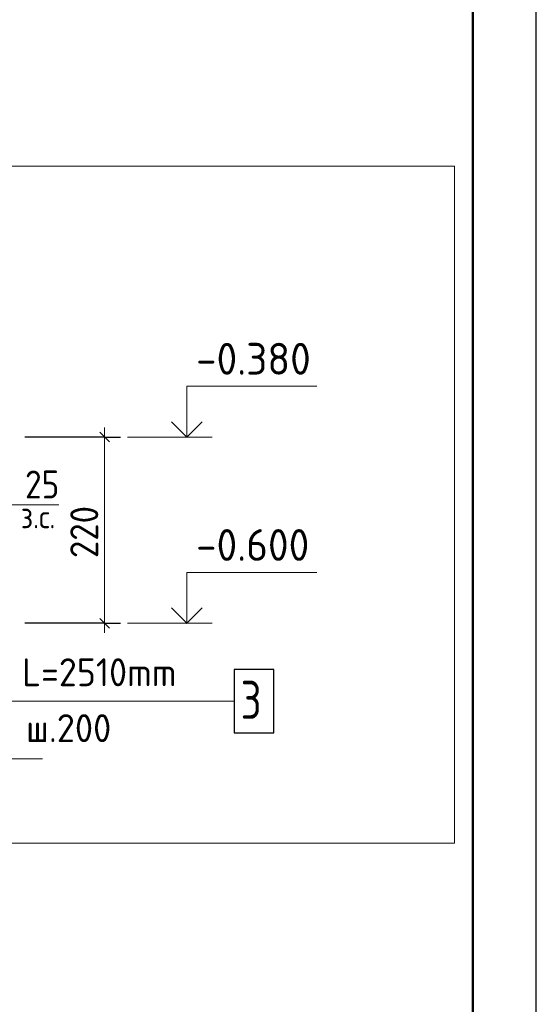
# Model space of a CAD drawing. Header units: millimetres. Extents: x 0 to 42000, y 0 to 29700.
# Tile 29 of 33: x 37932 to 42000, y 12238 to 19994. Entities that reach past the tile are written whole.
import ezdxf

# ---------------------------------------------------------------- set-up
doc = ezdxf.new("R2010")
doc.units = ezdxf.units.MM
for name, color, linetype, lineweight in [('Standard', 7, 'Continuous', 25), ('Обрамление П-обр. равн.', 7, 'Continuous', 25), ('Размерная линия_ общее', 7, 'Continuous', 13)]:
    doc.layers.add(name, color=color, linetype=linetype, lineweight=lineweight)
doc.styles.add('ISOCPEUR', font='txt')

msp = doc.modelspace()

# ---------------------------------------------------------------- linework, layer by layer
at = {"layer": 'Standard', "color": 7, "linetype": 'Continuous', "lineweight": 13, "transparency": 33554687}
for p, q in [((39447.3, 16706.4), (38780.7, 16706.4)), ((37839.4, 16173), (38239.4, 16173)), ((39447.3, 15239.7), (38780.7, 15239.7)), ((37076.8, 14173), (38110.8, 14173)), ((38110.8, 14173), (38110.8, 14173))]:
    msp.add_line(p, q, dxfattribs=at)
at = {"layer": 'Standard', "color": 7, "linetype": 'Continuous', "lineweight": 25, "transparency": 33554687}
msp.add_lwpolyline([(0, 0), (42000, 0), (42000, 29700), (0, 29700), (0, 0)], close=True, dxfattribs=at)
at = {"layer": 'Standard', "color": 7, "linetype": 'Continuous', "lineweight": 50, "transparency": 33554687}
msp.add_lwpolyline([(2000, 29200), (41500, 29200), (41500, 500), (2000, 500), (2000, 29200)], close=True, dxfattribs=at)
at = {"layer": 'Standard', "color": 7, "linetype": 'Continuous', "lineweight": 13, "transparency": 33554687}
for points in [[(41500, 29200), (2000, 29200), (2000, 5000), (41500, 5000), (41500, 29200)], [(39247.3, 16706.4), (39247.3, 17106.4), (40270.6, 17106.4)], [(37630.3, 15966.4), (37230.3, 15966.4), (37230.3, 14626.4), (39621.9, 14626.4)], [(39247.3, 15239.7), (39247.3, 15639.7), (40270.6, 15639.7)]]:
    msp.add_lwpolyline(points, dxfattribs=at)
at = {"layer": 'Standard', "color": 254, "linetype": 'Continuous', "lineweight": 13, "true_color": 0xc4c4ff, "transparency": 33554687}
msp.add_lwpolyline([(20484.4, 13506.4), (41354.8, 13506.4), (41354.8, 18839.7), (20484.4, 18839.7), (20484.4, 13506.4)], dxfattribs=at)
at = {"layer": 'Standard', "color": 7, "linetype": 'Continuous', "lineweight": 35, "transparency": 33554687}
for points in [[(39126.3, 16827.4), (39247.3, 16706.4), (39368.4, 16827.4)], [(39126.3, 15360.8), (39247.3, 15239.7), (39368.4, 15360.8)]]:
    msp.add_lwpolyline(points, dxfattribs=at)
at = {"layer": 'Обрамление П-обр. равн.', "color": 7, "linetype": 'Continuous', "lineweight": 25, "transparency": 33554687}
msp.add_lwpolyline([(39621.9, 14376.4), (39932, 14376.4), (39932, 14876.4), (39621.9, 14876.4), (39621.9, 14376.4)], dxfattribs=at)
at = {"layer": 'Размерная линия_ общее', "color": 7, "linetype": 'Continuous', "lineweight": 13, "transparency": 33554687}
for p, q in [((38600.6, 16706.4), (38600.6, 16781.4)), ((38600.6, 15239.7), (38600.6, 15164.7))]:
    msp.add_line(p, q, dxfattribs=at)
at = {"layer": 'Размерная линия_ общее', "color": 253, "linetype": 'Continuous', "lineweight": -3, "true_color": 0xa0a0a0, "transparency": 33554687}
for p, q in [((38600.6, 16706.4), (37972.7, 16706.4)), ((38600.6, 16706.4), (38475.6, 16706.4)), ((38600.6, 16706.4), (38725.6, 16706.4)), ((38600.6, 15239.7), (37972.7, 15239.7)), ((38600.6, 15239.7), (38475.6, 15239.7)), ((38600.6, 15239.7), (38725.6, 15239.7))]:
    msp.add_line(p, q, dxfattribs=at)
at = {"layer": 'Размерная линия_ общее', "color": 7, "linetype": 'Continuous', "lineweight": 25, "transparency": 33554687}
for p, q in [((38563.1, 16743.9), (38638.2, 16668.9)), ((38563.1, 15277.2), (38638.2, 15202.2))]:
    msp.add_line(p, q, dxfattribs=at)
at = {"layer": 'Размерная линия_ общее', "color": 7, "linetype": 'Continuous', "lineweight": 13, "transparency": 33554687}
msp.add_lwpolyline([(38600.6, 16706.4), (38600.6, 15823), (38600.6, 15823), (38600.6, 15239.7)], dxfattribs=at)

# ---------------------------------------------------------------- texts
at = {"layer": 'Standard', "color": 7, "linetype": 'Continuous', "lineweight": 25, "transparency": 33554687, "char_height": 250, "width": 1067.871, "attachment_point": 7, "style": 'ISOCPEUR'}
for s, insert in [('\\W0.95;-0.380', (39320.6, 17198)), ('\\W0.95;-0.600', (39320.6, 15731.4))]:
    msp.add_mtext(s, dxfattribs=dict(at, insert=insert))
at = {"layer": 'Обрамление П-обр. равн.', "color": 7, "linetype": 'Continuous', "lineweight": 13, "transparency": 33554687, "attachment_point": 7, "style": 'ISOCPEUR'}
for s, insert, char_height, width in [('\\W0.94;ø12 L=2510mm ', (37409.3, 14743.7), 220, 2104.383), ('\\W0.78;3', (39672, 14486.4), 300, 326.407), ('\\W0.95;ш.200 ', (37981.3, 14303.7), 220, 962.129)]:
    msp.add_mtext(s, dxfattribs=dict(at, insert=insert, char_height=char_height, width=width))
at = {"layer": 'Размерная линия_ общее', "color": 7, "linetype": 'Continuous', "lineweight": 25, "transparency": 33554687, "insert": (37973.9, 16223), "char_height": 220, "width": 403.924, "attachment_point": 7, "style": 'ISOCPEUR'}
msp.add_mtext('\\W0.87;25', dxfattribs=at)
at = {"layer": 'Размерная линия_ общее', "color": 7, "linetype": 'Continuous', "lineweight": 25, "transparency": 33554687, "insert": (38550.6, 15753), "char_height": 220, "width": 561.988, "attachment_point": 7, "rotation": 90, "style": 'ISOCPEUR'}
msp.add_mtext('\\W0.91;220', dxfattribs=at)
at = {"layer": 'Размерная линия_ общее', "color": 7, "linetype": 'Continuous', "lineweight": 18, "transparency": 33554687, "insert": (37940.5, 15988), "char_height": 180, "width": 413.948, "attachment_point": 7, "style": 'ISOCPEUR'}
msp.add_mtext('\\W0.90;з.с.', dxfattribs=at)

doc.saveas('drawing.dxf')
